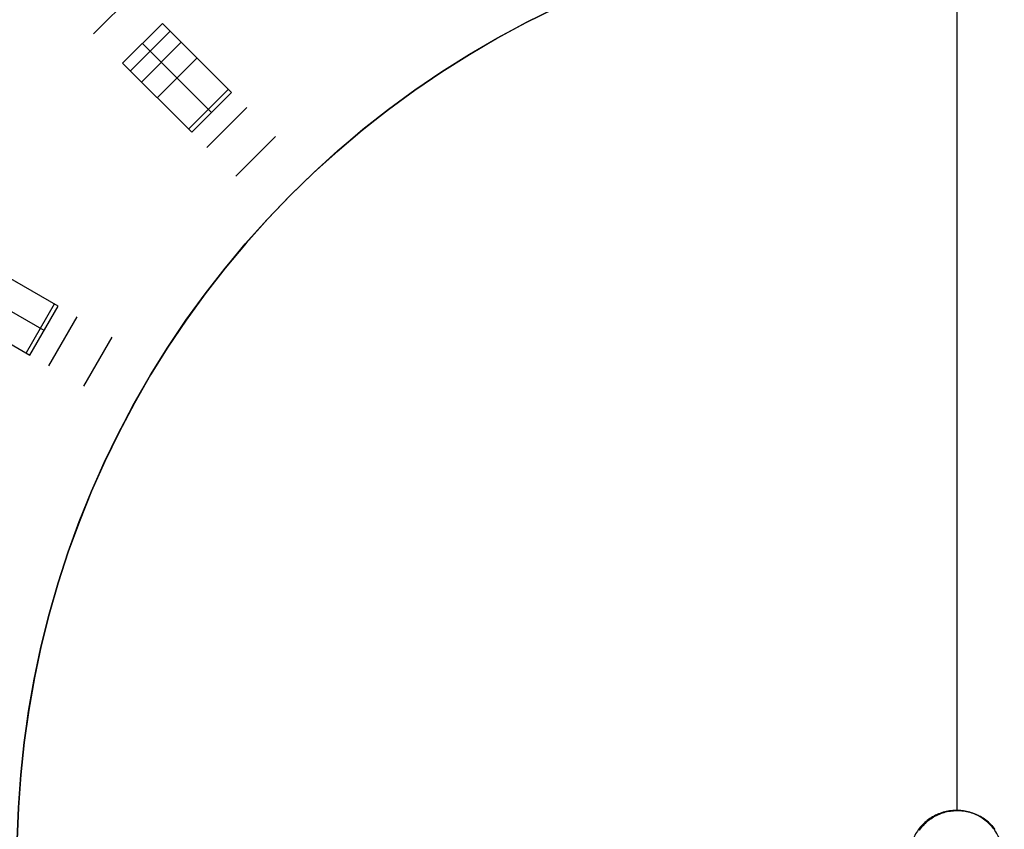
# Model space of a CAD drawing. Header units: millimetres. Extents: x 219 to 1209, y -2752 to -1762.
# Tile 12 of 27: x 515 to 724, y -2251 to -2079. Entities that reach past the tile are written whole.
import ezdxf

# ---------------------------------------------------------------- set-up
doc = ezdxf.new("R2010")
doc.units = ezdxf.units.MM

msp = doc.modelspace()

# ---------------------------------------------------------------- linework, layer by layer
for points in [[(714.11, -2247.15), (714.11, -1893.15)], [(714.11, -2247.15), (714.11, -1893.15)], [(530.32, -2081.84), (538.8, -2073.35)], [(514.38, -2246.74), (514.86, -2239.81), (515.59, -2232.91), (516.55, -2226.03), (517.75, -2219.19), (519.18, -2212.4), (520.85, -2205.66), (522.76, -2198.99), (524.89, -2192.38), (527.25, -2185.85), (529.84, -2179.41), (532.65, -2173.06), (535.67, -2166.81), (538.92, -2160.68), (542.37, -2154.65), (546.03, -2148.75), (549.9, -2142.99), (553.96, -2137.36), (558.21, -2131.87), (562.65, -2126.53), (567.28, -2121.36), (572.08, -2116.34), (577.05, -2111.5), (582.19, -2106.83), (587.49, -2102.34), (592.93, -2098.04), (598.53, -2093.93), (604.26, -2090.01), (610.13, -2086.3), (616.12, -2082.8), (622.23, -2079.5), (628.45, -2076.42)], [(536.55, -2088.07), (545.03, -2079.58)], [(559.74, -2094.29), (545.03, -2079.58)], [(546.67, -2081.22), (538.19, -2089.71)], [(540.55, -2092.07), (549.03, -2083.58)], [(555.49, -2098.53), (540.79, -2083.83)], [(536.55, -2088.07), (551.25, -2102.77)], [(552.38, -2086.93), (543.9, -2095.42)], [(559.06, -2093.62), (550.58, -2102.1)], [(551.25, -2102.77), (559.74, -2094.29)], [(562.96, -2097.51), (554.47, -2105.99)], [(560.61, -2112.13), (569.1, -2103.65)], [(569.1, -2103.65), (564.85, -2107.89)], [(522.84, -2139.79), (504.84, -2129.4)], [(519.84, -2144.99), (501.84, -2134.59)], [(498.84, -2139.79), (516.84, -2150.18)], [(522.02, -2139.32), (516.02, -2149.71)], [(516.84, -2150.18), (522.84, -2139.79)], [(526.79, -2142.07), (520.79, -2152.46)], [(528.31, -2156.8), (534.31, -2146.41)], [(722.13, -2251.17), (721.91, -2250.89), (721.69, -2250.62), (721.46, -2250.37), (721.22, -2250.11), (720.97, -2249.87), (720.72, -2249.64), (720.45, -2249.41), (720.18, -2249.2), (719.9, -2248.99), (719.61, -2248.8), (719.32, -2248.61), (719.02, -2248.43), (718.71, -2248.27), (718.4, -2248.11), (718.09, -2247.97), (717.77, -2247.84), (717.44, -2247.72), (717.11, -2247.61), (716.78, -2247.51), (716.44, -2247.42), (716.1, -2247.35), (715.76, -2247.28), (715.42, -2247.23), (715.07, -2247.19), (714.73, -2247.17), (714.38, -2247.15), (714.03, -2247.15), (713.68, -2247.16), (713.34, -2247.18), (712.99, -2247.21), (712.65, -2247.26), (712.31, -2247.31), (711.96, -2247.38), (711.63, -2247.46), (711.29, -2247.55), (710.96, -2247.66), (710.63, -2247.77), (710.31, -2247.9), (709.99, -2248.04), (709.68, -2248.18), (709.37, -2248.34), (709.07, -2248.51), (708.77, -2248.69), (708.48, -2248.89), (708.2, -2249.09), (707.92, -2249.3), (707.65, -2249.52), (707.39, -2249.74), (707.14, -2249.98), (706.89, -2250.23), (706.66, -2250.48), (706.43, -2250.75), (706.21, -2251.02), (706, -2251.3)], [(706, -2251.3), (706.21, -2251.02), (706.43, -2250.75), (706.65, -2250.49), (706.89, -2250.23), (707.13, -2249.98), (707.39, -2249.75), (707.65, -2249.52), (707.92, -2249.3), (708.19, -2249.09), (708.48, -2248.89), (708.77, -2248.7), (709.06, -2248.52), (709.36, -2248.35), (709.67, -2248.19), (709.99, -2248.04), (710.31, -2247.9), (710.63, -2247.77), (710.96, -2247.66), (711.29, -2247.55), (711.62, -2247.46), (711.96, -2247.38), (712.3, -2247.31), (712.64, -2247.26), (712.99, -2247.21), (713.33, -2247.18), (713.68, -2247.16), (714.03, -2247.15), (714.37, -2247.15), (714.72, -2247.17), (715.07, -2247.19), (715.41, -2247.23), (715.75, -2247.28), (716.09, -2247.35), (716.43, -2247.42), (716.77, -2247.51), (717.1, -2247.61), (717.43, -2247.71), (717.76, -2247.84), (718.08, -2247.97), (718.39, -2248.11), (718.71, -2248.27), (719.01, -2248.43), (719.31, -2248.61), (719.6, -2248.79), (719.89, -2248.99), (720.17, -2249.19), (720.44, -2249.41), (720.71, -2249.63), (720.97, -2249.86), (721.21, -2250.11), (721.45, -2250.36), (721.68, -2250.62), (721.91, -2250.88), (722.12, -2251.16)]]:
    msp.add_lwpolyline(points)
at = {"extrusion": (0.835477, 0.361444, -0.413928)}
msp.add_lwpolyline([(-1902.24, -353.09), (-2121.27, -143.53)], dxfattribs=at)
at = {"extrusion": (0.866025, 0.288675, -0.408248)}
for points in [[(-2038.89, -286.77), (-2147.3, -153.99)], [(-2152.66, -158.37), (-2044.25, -291.15)]]:
    msp.add_lwpolyline(points, dxfattribs=at)
at = {"extrusion": (0.288675, 0.866025, 0.408248)}
msp.add_lwpolyline([(-1065.67, 507.86), (-1174.08, 640.64)], dxfattribs=at)
at = {"extrusion": (-2.5e-05, 3.29131e-06, 1)}
for points in [[(520.92, -2205.38), (522.83, -2198.71), (524.97, -2192.11), (527.34, -2185.59), (529.94, -2179.16), (532.76, -2172.81), (535.79, -2166.57), (539.04, -2160.44), (542.5, -2154.43), (546.17, -2148.54), (550.03, -2142.78), (554.1, -2137.15), (558.36, -2131.68), (562.81, -2126.35), (567.43, -2121.18), (572.24, -2116.17), (577.21, -2111.34), (582.36, -2106.67), (587.65, -2102.19), (593.11, -2097.9), (598.7, -2093.8), (604.44, -2089.9), (610.31, -2086.19), (616.3, -2082.69), (622.41, -2079.41), (628.63, -2076.33), (634.95, -2073.48), (641.37, -2070.84), (647.88, -2068.43), (654.47, -2066.25), (661.12, -2064.29), (667.85, -2062.57), (674.62, -2061.08), (681.45, -2059.83), (688.31, -2058.82), (695.21, -2058.04), (702.13, -2057.51), (709.06, -2057.21), (716, -2057.16), (722.93, -2057.34), (729.86, -2057.77), (736.77, -2058.43), (743.65, -2059.34), (750.49, -2060.48), (757.29, -2061.86), (764.04, -2063.48), (770.73, -2065.33), (777.35, -2067.41), (783.89, -2069.72), (790.35, -2072.25), (796.72, -2075.01), (802.99, -2077.98), (809.15, -2081.17), (815.2, -2084.58), (821.12, -2088.19), (826.92, -2092), (832.58, -2096.01), (838.1, -2100.22), (843.47, -2104.62), (848.68, -2109.19), (853.73, -2113.95), (858.61, -2118.88), (863.32, -2123.98), (867.85, -2129.23), (872.2, -2134.64), (876.35, -2140.2), (880.31, -2145.9), (884.07, -2151.73), (887.63, -2157.69), (890.97, -2163.77), (894.1, -2169.96), (897.02, -2176.26), (899.72, -2182.65), (902.19, -2189.14), (904.43, -2195.7), (906.45, -2202.34), (908.24, -2209.05), (909.79, -2215.81), (911.1, -2222.62), (912.18, -2229.48), (913.02, -2236.37), (913.62, -2243.28), (913.99, -2250.21), (914.11, -2257.15)], [(914.11, -2257.15), (913.98, -2264.09), (913.62, -2271.03), (913.02, -2277.95), (912.18, -2284.84), (911.1, -2291.7), (909.78, -2298.52), (908.22, -2305.29), (906.44, -2312), (904.42, -2318.65), (902.17, -2325.22), (899.69, -2331.7), (896.99, -2338.1), (894.07, -2344.4), (890.93, -2350.6), (887.58, -2356.68), (884.02, -2362.65), (880.25, -2368.48), (876.29, -2374.18), (872.12, -2379.74), (867.77, -2385.16), (863.23, -2390.42), (858.52, -2395.51), (853.63, -2400.44), (848.57, -2405.2), (843.34, -2409.78), (837.97, -2414.18), (832.44, -2418.38), (826.77, -2422.39), (820.96, -2426.21), (815.03, -2429.81), (808.97, -2433.22), (802.8, -2436.4), (796.53, -2439.37), (790.15, -2442.13), (783.68, -2444.66), (777.13, -2446.96), (770.5, -2449.03), (763.8, -2450.87), (757.05, -2452.48), (750.24, -2453.86), (743.39, -2454.99), (736.5, -2455.89), (729.58, -2456.55), (722.65, -2456.96), (715.71, -2457.14), (708.76, -2457.08), (701.82, -2456.77), (694.9, -2456.22), (688, -2455.44), (681.13, -2454.41), (674.3, -2453.15), (667.52, -2451.65), (660.8, -2449.91), (654.13, -2447.94), (647.55, -2445.75), (641.04, -2443.32), (634.62, -2440.67), (628.29, -2437.8), (622.07, -2434.71), (615.96, -2431.41), (609.97, -2427.9), (604.1, -2424.18), (598.37, -2420.26), (592.78, -2416.14), (587.33, -2411.83), (582.04, -2407.34), (576.9, -2402.66), (571.93, -2397.81), (567.13, -2392.79), (562.51, -2387.6), (558.07, -2382.26), (553.82, -2376.77), (549.77, -2371.13), (545.91, -2365.36), (542.25, -2359.45), (538.8, -2353.42), (535.57, -2347.28), (532.54, -2341.02), (529.74, -2334.67), (527.16, -2328.22), (524.81, -2321.69), (522.68, -2315.08), (520.78, -2308.39), (519.12, -2301.65), (517.69, -2294.85), (516.5, -2288.01), (515.55, -2281.13), (514.84, -2274.22), (514.36, -2267.29), (514.13, -2260.35), (514.14, -2253.41), (514.39, -2246.47), (514.88, -2239.54), (515.61, -2232.63), (516.58, -2225.75), (517.79, -2218.91), (519.24, -2212.12), (520.92, -2205.38)]]:
    msp.add_lwpolyline(points, dxfattribs=at)
at = {"extrusion": (2.5e-05, -3.29131e-06, 1)}
for points in [[(914.12, -2257.15), (914, -2250.21), (913.64, -2243.28), (913.04, -2236.37), (912.2, -2229.48), (911.12, -2222.63), (909.8, -2215.81), (908.25, -2209.05), (906.46, -2202.34), (904.45, -2195.71), (902.2, -2189.14), (899.73, -2182.66), (897.03, -2176.26), (894.12, -2169.97), (890.98, -2163.77), (887.64, -2157.7), (884.08, -2151.74), (880.32, -2145.9), (876.37, -2140.2), (872.21, -2134.65), (867.87, -2129.24), (863.34, -2123.98), (858.63, -2118.88), (853.74, -2113.95), (848.69, -2109.2), (843.48, -2104.62), (838.11, -2100.22), (832.59, -2096.01), (826.93, -2092), (821.13, -2088.19), (815.21, -2084.58), (809.16, -2081.17), (803, -2077.98), (796.73, -2075.01), (790.36, -2072.25), (783.9, -2069.72), (777.36, -2067.41), (770.74, -2065.33), (764.05, -2063.48), (757.3, -2061.87), (750.5, -2060.49), (743.66, -2059.34), (736.78, -2058.44), (729.87, -2057.77), (722.95, -2057.34), (716.01, -2057.16), (709.07, -2057.21), (702.14, -2057.51), (695.22, -2058.04), (688.33, -2058.82), (681.46, -2059.83), (674.64, -2061.08), (667.86, -2062.57), (661.14, -2064.29), (654.48, -2066.25), (647.89, -2068.43), (641.39, -2070.84), (634.97, -2073.48), (628.64, -2076.33), (622.42, -2079.41), (616.31, -2082.7), (610.32, -2086.19), (604.45, -2089.9), (598.72, -2093.8), (593.12, -2097.9), (587.67, -2102.2), (582.37, -2106.68), (577.23, -2111.34), (572.25, -2116.17), (567.45, -2121.18), (562.82, -2126.35), (558.37, -2131.68), (554.11, -2137.16), (550.05, -2142.78), (546.18, -2148.54), (542.51, -2154.43), (539.05, -2160.44), (535.8, -2166.58), (532.77, -2172.82), (529.95, -2179.16), (527.36, -2185.59), (524.99, -2192.11), (522.85, -2198.71), (520.93, -2205.38)], [(520.93, -2205.38), (519.25, -2212.12), (517.81, -2218.92), (516.6, -2225.76), (515.63, -2232.63), (514.9, -2239.54), (514.4, -2246.47), (514.15, -2253.41), (514.14, -2260.35), (514.38, -2267.3), (514.85, -2274.22), (515.56, -2281.13), (516.51, -2288.01), (517.71, -2294.86), (519.13, -2301.65), (520.8, -2308.4), (522.69, -2315.08), (524.82, -2321.69), (527.17, -2328.22), (529.75, -2334.67), (532.56, -2341.03), (535.58, -2347.28), (538.82, -2353.42), (542.26, -2359.45), (545.92, -2365.36), (549.78, -2371.13), (553.84, -2376.77), (558.09, -2382.26), (562.52, -2387.61), (567.15, -2392.79), (571.94, -2397.81), (576.91, -2402.66), (582.05, -2407.34), (587.34, -2411.84), (592.79, -2416.14), (598.38, -2420.26), (604.12, -2424.18), (609.98, -2427.9), (615.98, -2431.41), (622.09, -2434.71), (628.31, -2437.8), (634.63, -2440.67), (641.05, -2443.32), (647.56, -2445.75), (654.15, -2447.95), (660.81, -2449.91), (667.53, -2451.65), (674.31, -2453.15), (681.14, -2454.41), (688.01, -2455.44), (694.91, -2456.22), (701.84, -2456.77), (708.78, -2457.08), (715.72, -2457.14), (722.66, -2456.97), (729.6, -2456.55), (736.51, -2455.89), (743.4, -2454.99), (750.25, -2453.86), (757.06, -2452.48), (763.82, -2450.88), (770.51, -2449.03), (777.14, -2446.96), (783.69, -2444.66), (790.16, -2442.13), (796.54, -2439.38), (802.82, -2436.4), (808.99, -2433.22), (815.04, -2429.82), (820.98, -2426.21), (826.78, -2422.4), (832.45, -2418.38), (837.98, -2414.18), (843.36, -2409.78), (848.58, -2405.2), (853.64, -2400.45), (858.53, -2395.52), (863.25, -2390.42), (867.78, -2385.16), (872.14, -2379.75), (876.3, -2374.19), (880.26, -2368.48), (884.03, -2362.65), (887.59, -2356.69), (890.94, -2350.6), (894.08, -2344.41), (897, -2338.11), (899.7, -2331.71), (902.18, -2325.22), (904.43, -2318.65), (906.45, -2312), (908.24, -2305.29), (909.79, -2298.52), (911.11, -2291.7), (912.19, -2284.84), (913.03, -2277.95), (913.64, -2271.03), (914, -2264.09), (914.12, -2257.15)]]:
    msp.add_lwpolyline(points, dxfattribs=at)
at = {"extrusion": (0.707107, 0.707107, -5.57551e-14)}
msp.add_lwpolyline([(-1855.89, 0), (-1855.41, -0.01), (-1854.93, -0.03), (-1854.46, -0.07), (-1853.99, -0.13), (-1853.51, -0.2), (-1853.05, -0.29), (-1852.58, -0.4), (-1852.12, -0.52), (-1851.66, -0.65), (-1851.21, -0.8), (-1850.77, -0.97), (-1850.33, -1.15), (-1849.89, -1.35), (-1849.46, -1.56), (-1849.05, -1.79), (-1848.63, -2.02), (-1848.23, -2.28), (-1847.84, -2.55), (-1847.45, -2.83), (-1847.08, -3.12)], dxfattribs=at)
at = {"extrusion": (0.707107, 0.707107, -1.00161e-13)}
msp.add_lwpolyline([(-1855.89, 0), (-1855.41, -0.01), (-1854.93, -0.03), (-1854.46, -0.07), (-1853.99, -0.13), (-1853.51, -0.2), (-1853.05, -0.29), (-1852.58, -0.4), (-1852.12, -0.52), (-1851.66, -0.65), (-1851.21, -0.8), (-1850.77, -0.97), (-1850.33, -1.15), (-1849.89, -1.35), (-1849.46, -1.56), (-1849.05, -1.79), (-1848.63, -2.02), (-1848.23, -2.28), (-1847.84, -2.55), (-1847.45, -2.83), (-1847.08, -3.12)], dxfattribs=at)
at = {"extrusion": (0.707107, 0.707107, 8.29232e-14)}
msp.add_lwpolyline([(-1847.08, -3.12), (-1847.45, -2.83), (-1847.84, -2.55), (-1848.23, -2.28), (-1848.63, -2.02), (-1849.05, -1.79), (-1849.46, -1.56), (-1849.89, -1.35), (-1850.33, -1.15), (-1850.77, -0.97), (-1851.21, -0.8), (-1851.66, -0.65), (-1852.12, -0.52), (-1852.58, -0.4), (-1853.05, -0.29), (-1853.51, -0.2), (-1853.99, -0.13), (-1854.46, -0.07), (-1854.93, -0.03), (-1855.41, -0.01), (-1855.89, 0)], dxfattribs=at)
at = {"extrusion": (0.707107, 0.707107, 4.58436e-13)}
msp.add_lwpolyline([(-1858.21, -106.29), (-1858.52, -105.97), (-1858.83, -105.63), (-1859.12, -105.28), (-1859.4, -104.93), (-1859.67, -104.57), (-1859.93, -104.19), (-1860.18, -103.81), (-1860.41, -103.42), (-1860.63, -103.03), (-1860.84, -102.62), (-1861.04, -102.21), (-1861.22, -101.8), (-1861.39, -101.38), (-1861.54, -100.95)], dxfattribs=at)
at = {"extrusion": (0.05446, 0.973141, 0.223677)}
for points in [[(-664.6, 360.07), (-685.75, 444.6)], [(-677.75, 446.6), (-656.6, 362.07)]]:
    msp.add_lwpolyline(points, dxfattribs=at)
at = {"extrusion": (0.707107, 0.707107, -1.88814e-13)}
msp.add_lwpolyline([(-1858.21, -106.29), (-1858.52, -105.97), (-1858.83, -105.63), (-1859.12, -105.28), (-1859.4, -104.93), (-1859.67, -104.57), (-1859.93, -104.19), (-1860.18, -103.81), (-1860.41, -103.42), (-1860.63, -103.03), (-1860.84, -102.62), (-1861.04, -102.21), (-1861.22, -101.8), (-1861.39, -101.38), (-1861.54, -100.95)], dxfattribs=at)
at = {"extrusion": (0.973141, 0.05446, -0.223677)}
msp.add_lwpolyline([(-2115.01, -2.82), (-2136.16, 81.71)], dxfattribs=at)
at = {"extrusion": (0.707107, 0.707107, -6.48532e-14)}
msp.add_lwpolyline([(-1858.21, -106.29), (-1858.52, -105.97), (-1858.83, -105.63), (-1859.12, -105.28), (-1859.4, -104.93), (-1859.67, -104.57), (-1859.93, -104.19), (-1860.18, -103.81), (-1860.41, -103.42), (-1860.63, -103.03), (-1860.84, -102.62), (-1861.04, -102.21), (-1861.22, -101.8), (-1861.39, -101.38), (-1861.54, -100.95)], dxfattribs=at)
at = {"extrusion": (0.707107, 0.707107, 1.3893e-14)}
msp.add_lwpolyline([(-1889.91, -18.56), (-1890.06, -18.1), (-1890.2, -17.63), (-1890.31, -17.16), (-1890.42, -16.69), (-1890.5, -16.21), (-1890.57, -15.73), (-1890.62, -15.25), (-1890.65, -14.77), (-1890.67, -14.28), (-1890.67, -13.8), (-1890.66, -13.32), (-1890.63, -12.83), (-1890.58, -12.35), (-1890.51, -11.87), (-1890.43, -11.39), (-1890.33, -10.92), (-1890.22, -10.45), (-1890.09, -9.98), (-1889.94, -9.52), (-1889.78, -9.07), (-1889.6, -8.62), (-1889.41, -8.17), (-1889.2, -7.74), (-1888.97, -7.31), (-1888.73, -6.88), (-1888.48, -6.47), (-1888.21, -6.07), (-1887.93, -5.67), (-1887.64, -5.29), (-1887.33, -4.92), (-1887.01, -4.55), (-1886.68, -4.2), (-1886.33, -3.86), (-1885.97, -3.53), (-1885.61, -3.22), (-1885.23, -2.92), (-1884.84, -2.63), (-1884.44, -2.35), (-1884.03, -2.09), (-1883.62, -1.84), (-1883.19, -1.61), (-1882.76, -1.39), (-1882.32, -1.19), (-1881.88, -1), (-1881.42, -0.83), (-1880.96, -0.67), (-1880.5, -0.53), (-1880.03, -0.41), (-1879.56, -0.3), (-1879.09, -0.21), (-1878.61, -0.13), (-1878.13, -0.08), (-1877.64, -0.03), (-1877.16, -0.01), (-1876.68, 0)], dxfattribs=at)
at = {"extrusion": (0.707107, 0.707107, -7.95454e-15)}
msp.add_lwpolyline([(-1889.91, -18.56), (-1890.06, -18.1), (-1890.2, -17.63), (-1890.31, -17.16), (-1890.42, -16.69), (-1890.5, -16.21), (-1890.57, -15.73), (-1890.62, -15.25), (-1890.65, -14.77), (-1890.67, -14.28), (-1890.67, -13.8), (-1890.66, -13.32), (-1890.63, -12.83), (-1890.58, -12.35), (-1890.51, -11.87), (-1890.43, -11.39), (-1890.33, -10.92), (-1890.22, -10.45), (-1890.09, -9.98), (-1889.94, -9.52), (-1889.78, -9.07), (-1889.6, -8.62), (-1889.41, -8.17), (-1889.2, -7.74), (-1888.97, -7.31), (-1888.73, -6.88), (-1888.48, -6.47), (-1888.21, -6.07), (-1887.93, -5.67), (-1887.64, -5.29), (-1887.33, -4.92), (-1887.01, -4.55), (-1886.68, -4.2), (-1886.33, -3.86), (-1885.97, -3.53), (-1885.61, -3.22), (-1885.23, -2.92), (-1884.84, -2.63), (-1884.44, -2.35), (-1884.03, -2.09), (-1883.62, -1.84), (-1883.19, -1.61), (-1882.76, -1.39), (-1882.32, -1.19), (-1881.88, -1), (-1881.42, -0.83), (-1880.96, -0.67), (-1880.5, -0.53), (-1880.03, -0.41), (-1879.56, -0.3), (-1879.09, -0.21), (-1878.61, -0.13), (-1878.13, -0.08), (-1877.64, -0.03), (-1877.16, -0.01), (-1876.68, 0)], dxfattribs=at)
at = {"extrusion": (0.707107, 0.707107, 1.67141e-14)}
msp.add_lwpolyline([(-1876.68, 0), (-1877.16, -0.01), (-1877.64, -0.03), (-1878.13, -0.08), (-1878.61, -0.13), (-1879.09, -0.21), (-1879.56, -0.3), (-1880.03, -0.41), (-1880.5, -0.53), (-1880.96, -0.67), (-1881.42, -0.83), (-1881.88, -1), (-1882.32, -1.19), (-1882.76, -1.39), (-1883.19, -1.61), (-1883.62, -1.84), (-1884.03, -2.09), (-1884.44, -2.35), (-1884.84, -2.63), (-1885.23, -2.92), (-1885.61, -3.22), (-1885.97, -3.53), (-1886.33, -3.86), (-1886.68, -4.2), (-1887.01, -4.55), (-1887.33, -4.92), (-1887.64, -5.29), (-1887.93, -5.67), (-1888.21, -6.07), (-1888.48, -6.47), (-1888.73, -6.88), (-1888.97, -7.31), (-1889.2, -7.74), (-1889.41, -8.17), (-1889.6, -8.62), (-1889.78, -9.07), (-1889.94, -9.52), (-1890.09, -9.98), (-1890.22, -10.45), (-1890.33, -10.92), (-1890.43, -11.39), (-1890.51, -11.87), (-1890.58, -12.35), (-1890.63, -12.83), (-1890.66, -13.32), (-1890.67, -13.8), (-1890.67, -14.28), (-1890.65, -14.77), (-1890.62, -15.25), (-1890.57, -15.73), (-1890.5, -16.21), (-1890.42, -16.69), (-1890.31, -17.16), (-1890.2, -17.63), (-1890.06, -18.1), (-1889.91, -18.56)], dxfattribs=at)
at = {"extrusion": (0.046517, 0.986662, 0.155996)}
for points in [[(-609.59, 228.79), (-634.8, 312.2)], [(-606.84, 229.62), (-632.05, 313.04)], [(-629.29, 313.87), (-604.08, 230.45)]]:
    msp.add_lwpolyline(points, dxfattribs=at)
at = {"extrusion": (0.5, 0.866025, -5.43475e-14)}
msp.add_lwpolyline([(-1535.93, -18.56), (-1536.08, -18.1), (-1536.21, -17.63), (-1536.33, -17.16), (-1536.43, -16.69), (-1536.52, -16.21), (-1536.58, -15.73), (-1536.63, -15.25), (-1536.67, -14.77), (-1536.69, -14.28), (-1536.69, -13.8), (-1536.67, -13.32), (-1536.64, -12.83), (-1536.59, -12.35), (-1536.53, -11.87), (-1536.45, -11.39), (-1536.35, -10.92), (-1536.23, -10.45), (-1536.1, -9.98), (-1535.96, -9.52), (-1535.79, -9.07), (-1535.61, -8.62), (-1535.42, -8.17), (-1535.21, -7.74), (-1534.99, -7.31), (-1534.75, -6.88), (-1534.49, -6.47), (-1534.23, -6.07), (-1533.95, -5.67), (-1533.65, -5.29), (-1533.34, -4.92), (-1533.02, -4.55), (-1532.69, -4.2), (-1532.35, -3.86), (-1531.99, -3.53), (-1531.62, -3.22), (-1531.24, -2.92), (-1530.86, -2.63), (-1530.46, -2.35), (-1530.05, -2.09), (-1529.63, -1.84), (-1529.21, -1.61), (-1528.78, -1.39), (-1528.34, -1.19), (-1527.89, -1), (-1527.44, -0.83), (-1526.98, -0.67), (-1526.52, -0.53), (-1526.05, -0.41), (-1525.58, -0.3), (-1525.1, -0.21), (-1524.62, -0.13), (-1524.14, -0.08), (-1523.66, -0.03), (-1523.18, -0.01), (-1522.69, 0)], dxfattribs=at)
at = {"extrusion": (0.5, 0.866025, -9.84399e-15)}
msp.add_lwpolyline([(-1535.93, -18.56), (-1536.08, -18.1), (-1536.21, -17.63), (-1536.33, -17.16), (-1536.43, -16.69), (-1536.52, -16.21), (-1536.58, -15.73), (-1536.63, -15.25), (-1536.67, -14.77), (-1536.69, -14.28), (-1536.69, -13.8), (-1536.67, -13.32), (-1536.64, -12.83), (-1536.59, -12.35), (-1536.53, -11.87), (-1536.45, -11.39), (-1536.35, -10.92), (-1536.23, -10.45), (-1536.1, -9.98), (-1535.96, -9.52), (-1535.79, -9.07), (-1535.61, -8.62), (-1535.42, -8.17), (-1535.21, -7.74), (-1534.99, -7.31), (-1534.75, -6.88), (-1534.49, -6.47), (-1534.23, -6.07), (-1533.95, -5.67), (-1533.65, -5.29), (-1533.34, -4.92), (-1533.02, -4.55), (-1532.69, -4.2), (-1532.35, -3.86), (-1531.99, -3.53), (-1531.62, -3.22), (-1531.24, -2.92), (-1530.86, -2.63), (-1530.46, -2.35), (-1530.05, -2.09), (-1529.63, -1.84), (-1529.21, -1.61), (-1528.78, -1.39), (-1528.34, -1.19), (-1527.89, -1), (-1527.44, -0.83), (-1526.98, -0.67), (-1526.52, -0.53), (-1526.05, -0.41), (-1525.58, -0.3), (-1525.1, -0.21), (-1524.62, -0.13), (-1524.14, -0.08), (-1523.66, -0.03), (-1523.18, -0.01), (-1522.69, 0)], dxfattribs=at)
at = {"extrusion": (0.5, 0.866025, 3.05369e-15)}
msp.add_lwpolyline([(-1522.69, 0), (-1523.18, -0.01), (-1523.66, -0.03), (-1524.14, -0.08), (-1524.62, -0.13), (-1525.1, -0.21), (-1525.58, -0.3), (-1526.05, -0.41), (-1526.52, -0.53), (-1526.98, -0.67), (-1527.44, -0.83), (-1527.89, -1), (-1528.34, -1.19), (-1528.78, -1.39), (-1529.21, -1.61), (-1529.63, -1.84), (-1530.05, -2.09), (-1530.46, -2.35), (-1530.86, -2.63), (-1531.24, -2.92), (-1531.62, -3.22), (-1531.99, -3.53), (-1532.35, -3.86), (-1532.69, -4.2), (-1533.02, -4.55), (-1533.34, -4.92), (-1533.65, -5.29), (-1533.95, -5.67), (-1534.23, -6.07), (-1534.49, -6.47), (-1534.75, -6.88), (-1534.99, -7.31), (-1535.21, -7.74), (-1535.42, -8.17), (-1535.61, -8.62), (-1535.79, -9.07), (-1535.96, -9.52), (-1536.1, -9.98), (-1536.23, -10.45), (-1536.35, -10.92), (-1536.45, -11.39), (-1536.53, -11.87), (-1536.59, -12.35), (-1536.64, -12.83), (-1536.67, -13.32), (-1536.69, -13.8), (-1536.69, -14.28), (-1536.67, -14.77), (-1536.63, -15.25), (-1536.58, -15.73), (-1536.52, -16.21), (-1536.43, -16.69), (-1536.33, -17.16), (-1536.21, -17.63), (-1536.08, -18.1), (-1535.93, -18.56)], dxfattribs=at)
at = {"extrusion": (-0.0005, 6.58262e-05, 1)}
msp.add_lwpolyline([(723.58, -2259.71), (723.66, -2259.37), (723.73, -2259.03), (723.79, -2258.69), (723.84, -2258.35), (723.88, -2258), (723.9, -2257.66), (723.92, -2257.31), (723.92, -2256.96), (723.9, -2256.61), (723.88, -2256.27), (723.85, -2255.92), (723.8, -2255.58), (723.74, -2255.24), (723.67, -2254.9), (723.58, -2254.56), (723.49, -2254.23), (723.38, -2253.89), (723.26, -2253.57), (723.14, -2253.25), (723, -2252.93), (722.84, -2252.62), (722.68, -2252.31), (722.51, -2252.01), (722.33, -2251.71), (722.13, -2251.42), (721.93, -2251.14), (721.72, -2250.87), (721.5, -2250.6), (721.27, -2250.34), (721.03, -2250.09), (720.78, -2249.85), (720.52, -2249.61), (720.26, -2249.39), (719.98, -2249.17), (719.7, -2248.97), (719.42, -2248.77), (719.12, -2248.58), (718.82, -2248.41), (718.52, -2248.24), (718.21, -2248.09), (717.89, -2247.95), (717.57, -2247.81), (717.25, -2247.69), (716.92, -2247.58), (716.58, -2247.48), (716.25, -2247.4), (715.91, -2247.32), (715.57, -2247.26), (715.22, -2247.21), (714.88, -2247.17), (714.53, -2247.14), (714.18, -2247.13), (713.84, -2247.12), (713.49, -2247.13), (713.14, -2247.15), (712.8, -2247.18), (712.45, -2247.23), (712.11, -2247.29), (711.77, -2247.36), (711.43, -2247.44), (711.1, -2247.53), (710.77, -2247.63), (710.44, -2247.75), (710.12, -2247.87), (709.8, -2248.01), (709.48, -2248.16), (709.17, -2248.32), (708.87, -2248.49), (708.57, -2248.67), (708.28, -2248.86), (708, -2249.06), (707.72, -2249.27), (707.46, -2249.49), (707.19, -2249.72), (706.94, -2249.96), (706.7, -2250.2), (706.46, -2250.46), (706.23, -2250.72), (706.02, -2250.99), (705.81, -2251.27), (705.61, -2251.56), (705.42, -2251.85), (705.24, -2252.14), (705.08, -2252.45), (704.92, -2252.76), (704.77, -2253.07), (704.64, -2253.39), (704.51, -2253.72), (704.4, -2254.05), (704.3, -2254.38), (704.21, -2254.71), (704.13, -2255.05), (704.07, -2255.39), (704.01, -2255.74), (703.97, -2256.08), (703.94, -2256.43), (703.92, -2256.77), (703.92, -2257.12)], dxfattribs=at)
at = {"extrusion": (1, 0, 0)}
msp.add_lwpolyline([(-2247.15, -377), (-2247.15, -389.01)], dxfattribs=at)

doc.saveas('drawing.dxf')
